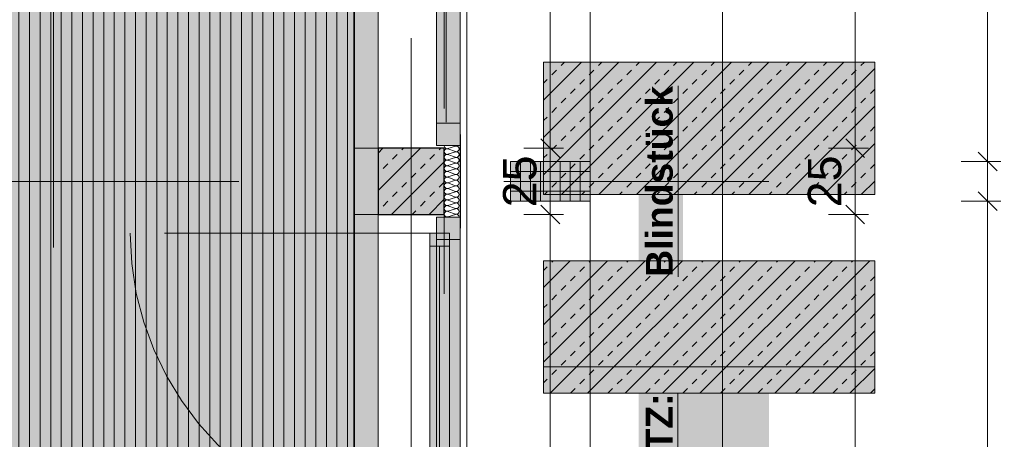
# Model space of a CAD drawing. Header units: metres. Extents: x -111 to 152, y -132 to 99.
# Tile 224 of 256: x -1.48 to 2.24, y -3.67 to -2.09. Entities that reach past the tile are written whole.
import ezdxf

# ---------------------------------------------------------------- set-up
doc = ezdxf.new("R2010")
doc.units = ezdxf.units.M
doc.header["$PDMODE"] = 1
doc.header["$PDSIZE"] = -2
for name, pattern in [('Achsen 01', [5.291531, 3.175, -1.058062, 0.352704, -0.705764]), ('gestrichelt - 01', [2, 1, -1]), ('ISO-07 Punktiert', [0.889, 0.127, -0.762]), ('Raster 01', [2, 1, -1]), ('VW-01 Strichlinie kurz', [2, 1, -1])]:
    doc.linetypes.add(name, pattern=pattern)
doc.layers.get('0').update_dxf_attribs({"lineweight": 25})
for name, color, linetype, lineweight, true_color in [('013_Beton und Stahlbetonarbeiten-000 Sichtbeton-333 Außenstütze', 5, 'Continuous', 5, 0x0000ff), ('013_Beton und Stahlbetonarbeiten-000 Sichtbeton-334 Außenwandöf', 5, 'Continuous', 5, 0x0000ff), ('014_Fassadenarbeiten-000 Aufsicht Betonfertigteile', 7, 'Continuous', 9, 0xc0c0c0), ('014_Fassadenarbeiten-330 mineralische Dämmung', 7, 'Continuous', 9, 0x666666), ('031_Metallbauarbeiten-350 Lamellendecke DS', 7, 'Continuous', 35, 0x666666), ('032_Metallarbeiten-Fenster', 7, 'Continuous', 13, 0x444444), ('AV1-Achsen', 1, 'Achsen 01', 18, 0xff0000), ('AV1-Raster', 7, 'Raster 01', 9, 0xa6a6a6)]:
    doc.layers.add(name, color=color, linetype=linetype, lineweight=lineweight, true_color=true_color)
for name, color, linetype, lineweight in [('013_Beton und Stahlbetonarbeiten-000 Unterzüge', 7, 'ISO-07 Punktiert', 13), ('013_Beton und Stahlbetonarbeiten-330 Außenstützen', 7, 'Continuous', 25), ('014_Fassadenarbeiten-330 Betonfertigteile vertikal', 7, 'Continuous', 9), ('030_Sonnenschutzarbeiten-BLENDSCHUTZ', 7, 'Continuous', 5), ('030_Sonnenschutzarbeiten-BLENDSCHUTZ  Beschriftung', 7, 'Continuous', 5), ('_1.35m (3D)', 7, 'Continuous', 9), ('_EG (2D)', 7, 'Continuous', 9), ('_EG - DS (2D)', 7, 'Continuous', 9), ('_GRU (2D)', 7, 'Continuous', 9), ('_Legende (2D)', 7, 'Continuous', 9), ('Bemaßung-Bemaßung', 7, 'Continuous', 9), ('Keine', 7, 'Continuous', 9)]:
    doc.layers.add(name, color=color, linetype=linetype, lineweight=lineweight)
doc.layers.get('0').freeze()
doc.styles.add('Arial', font='arial.ttf')
doc.styles.add('Arial (bold)', font='arialbd.ttf')
doc.dimstyles.new('COE 50', dxfattribs={"dimtxt": 126.090495, "dimasz": 0.001414, "dimexe": 0.001, "dimexo": 0.01, "dimgap": 0.001, "dimtad": 1, "dimdec": 3, "dimtxsty": 'Arial', "dimblk": 'VW_SLASH-3', "dimblk1": 'VW_SLASH-3', "dimblk2": 'VW_SLASH-3', "dimcen": 0, "dimadec": 3, "dimazin": 0, "dimtfac": 0.8, "dimtdec": 3, "dimtix": 1, "dimtmove": 0, "dimatfit": 0, "dimldrblk": 'VW_SLASH-2', "dimfxl": 0.002, "dimfxlon": 1, "dimfrac": 2, "dimtolj": 1, "dimarcsym": 0})
pattern_1 = [(45, (0, 0), (0.0707107, -0.0707107), [0.025, -0.025])]
pattern_2 = [(-135, (0.03106, -0.03313), (0.0707107, -0.0707107), [])]

# ---------------------------------------------------------------- blocks, each defined once
blk = doc.blocks.new('Group-2')
at = {"layer": 'AV1-Raster'}
for p, q in [((-1.35, -22.95), (-1.35, 1.35)), ((1.35, -2.7), (-40.5, -2.7))]:
    blk.add_line(p, q, dxfattribs=at)
blk = doc.blocks.new('1.35m (3D)')
at = {"layer": 'AV1-Raster', "color": 7}
blk.add_blockref('Group-2', (0, 0), dxfattribs=at)
blk = doc.blocks.new('Blendschutz Beschriftung')
at = {"layer": '030_Sonnenschutzarbeiten-BLENDSCHUTZ  Beschriftung', "color": 254, "linetype": 'Continuous', "transparency": 33554559}
blk.add_solid([(-0.554, -0.1644), (0.554, -0.1644), (-0.554, 0.3267), (0.554, 0.3267)], dxfattribs=at)
at = {"layer": '030_Sonnenschutzarbeiten-BLENDSCHUTZ  Beschriftung', "insert": (-0.554, 0.3002), "char_height": 0.100872, "attachment_point": 1, "line_spacing_factor": 0.967016, "style": 'Arial (bold)'}
blk.add_mtext('{\\LBLENDSCHUTZ:}{\\fArial|b0|i0|c0|p0;\\l\\PBedienung: \\PKugelkette }', dxfattribs=at)
blk = doc.blocks.new('VW_SLASH-3')
at = {"color": 0, "linetype": 'ByBlock', "lineweight": -2, "transparency": 16777216}
blk.add_line((0, 0), (-1, 0), dxfattribs=at)
at = {"color": 0, "linetype": 'Continuous', "lineweight": 15, "transparency": 16777216, "flags": 128}
blk.add_lwpolyline([(0.5, 0.5), (-0.5, -0.5)], dxfattribs=at)
blk = doc.blocks.new('*D35')
at = {"layer": '030_Sonnenschutzarbeiten-BLENDSCHUTZ', "color": 0, "lineweight": -2}
for p, q in [((0.425, -0.24), (0.575, -0.24)), ((0.525, -2.5043), (0.525, -0.3107)), ((0.425, -2.575), (0.575, -2.575))]:
    blk.add_line(p, q, dxfattribs=at)
at = {"layer": 'Defpoints', "color": 0}
for p in [(-0.215, -0.24), (0.525, -0.24), (-0.215, -2.575)]:
    blk.add_point(p, dxfattribs=at)
at = {"layer": '030_Sonnenschutzarbeiten-BLENDSCHUTZ', "color": 0, "lineweight": -2, "xscale": 0.070693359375, "yscale": 0.070693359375, "zscale": 0.070693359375}
for p, rotation in [((0.525, -0.24), 90), ((0.525, -2.575), 270)]:
    blk.add_blockref('VW_SLASH-3', p, dxfattribs=dict(at, rotation=rotation))
at = {"layer": '030_Sonnenschutzarbeiten-BLENDSCHUTZ', "color": 0, "lineweight": 13, "insert": (0.3783, -1.4075), "char_height": 0.12609, "attachment_point": 5, "rotation": 90, "style": 'Arial'}
blk.add_mtext('\\A1;2,33\\S5^ ;', dxfattribs=at)
blk = doc.blocks.new('VW_SLASH-2')
at = {"color": 0, "linetype": 'ByBlock', "lineweight": -2, "transparency": 16777216}
blk.add_line((0, 0), (-1, 0), dxfattribs=at)
at = {"color": 0, "linetype": 'Continuous', "lineweight": 15, "transparency": 16777216, "flags": 128}
blk.add_lwpolyline([(0.5, 0.5), (-0.5, -0.5)], dxfattribs=at)
blk = doc.blocks.new('*D36')
at = {"layer": '030_Sonnenschutzarbeiten-BLENDSCHUTZ', "color": 0, "lineweight": -2}
for p, q in [((0.425, -2.825), (0.575, -2.825)), ((0.525, -5.2043), (0.525, -2.8957)), ((0.425, -5.275), (0.575, -5.275))]:
    blk.add_line(p, q, dxfattribs=at)
at = {"layer": 'Defpoints', "color": 0}
for p in [(-0.215, -2.825), (0.525, -2.825), (-0.215, -5.275)]:
    blk.add_point(p, dxfattribs=at)
at = {"layer": '030_Sonnenschutzarbeiten-BLENDSCHUTZ', "color": 0, "lineweight": -2, "xscale": 0.070693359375, "yscale": 0.070693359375, "zscale": 0.070693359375}
for p, rotation in [((0.525, -2.825), 90), ((0.525, -5.275), 270)]:
    blk.add_blockref('VW_SLASH-3', p, dxfattribs=dict(at, rotation=rotation))
at = {"layer": '030_Sonnenschutzarbeiten-BLENDSCHUTZ', "color": 0, "lineweight": 13, "insert": (0.3992, -4.05), "char_height": 0.12609, "attachment_point": 5, "rotation": 90, "style": 'Arial'}
blk.add_mtext('\\A1;2,45', dxfattribs=at)
blk = doc.blocks.new('*D63')
at = {"layer": '030_Sonnenschutzarbeiten-BLENDSCHUTZ', "color": 0, "lineweight": -2}
for p, q in [((0.525, -2.5043), (0.525, -2.4336)), ((0.425, -2.575), (0.575, -2.575)), ((0.525, -2.575), (0.525, -2.825)), ((0.425, -2.825), (0.575, -2.825)), ((0.525, -2.8957), (0.525, -2.9664))]:
    blk.add_line(p, q, dxfattribs=at)
at = {"layer": 'Defpoints', "color": 0}
for p in [(-0.24, -2.575), (-0.24, -2.825), (0.525, -2.825)]:
    blk.add_point(p, dxfattribs=at)
at = {"layer": '030_Sonnenschutzarbeiten-BLENDSCHUTZ', "color": 0, "lineweight": -2, "xscale": 0.070693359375, "yscale": 0.070693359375, "zscale": 0.070693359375}
for p, rotation in [((0.525, -2.575), 270), ((0.525, -2.825), 90)]:
    blk.add_blockref('VW_SLASH-3', p, dxfattribs=dict(at, rotation=rotation))
at = {"layer": '030_Sonnenschutzarbeiten-BLENDSCHUTZ', "color": 0, "lineweight": 13, "insert": (0.4106, -2.7), "char_height": 0.12609, "attachment_point": 5, "rotation": 90, "style": 'Arial'}
blk.add_mtext('\\A1;25', dxfattribs=at)
blk = doc.blocks.new('*D407')
at = {"layer": 'Bemaßung-Bemaßung', "color": 0, "lineweight": -2}
for p, q in [((2.075, -0.075), (2.225, -0.075)), ((2.175, -2.5543), (2.175, -0.1457)), ((2.075, -2.625), (2.225, -2.625))]:
    blk.add_line(p, q, dxfattribs=at)
at = {"layer": 'Defpoints', "color": 0}
for p in [(0.675, -0.075), (2.175, -0.075), (0.675, -2.625)]:
    blk.add_point(p, dxfattribs=at)
at = {"layer": 'Bemaßung-Bemaßung', "color": 0, "lineweight": -2, "xscale": 0.070693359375, "yscale": 0.070693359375, "zscale": 0.070693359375}
for p, rotation in [((2.175, -0.075), 90), ((2.175, -2.625), 270)]:
    blk.add_blockref('VW_SLASH-3', p, dxfattribs=dict(at, rotation=rotation))
at = {"layer": 'Bemaßung-Bemaßung', "color": 0, "insert": (2.0492, -1.35), "char_height": 0.12609, "attachment_point": 5, "rotation": 90, "style": 'Arial'}
blk.add_mtext('\\A1;2,55', dxfattribs=at)
blk = doc.blocks.new('*D408')
at = {"layer": 'Bemaßung-Bemaßung', "color": 0, "lineweight": -2}
for p, q in [((2.175, -2.5543), (2.175, -2.4836)), ((2.075, -2.625), (2.225, -2.625)), ((2.175, -2.775), (2.175, -2.625)), ((2.075, -2.775), (2.225, -2.775)), ((2.175, -2.8457), (2.175, -2.9164))]:
    blk.add_line(p, q, dxfattribs=at)
at = {"layer": 'Defpoints', "color": 0}
for p in [(0.675, -2.625), (2.175, -2.625), (0.675, -2.775)]:
    blk.add_point(p, dxfattribs=at)
at = {"layer": 'Bemaßung-Bemaßung', "color": 0, "lineweight": -2, "xscale": 0.070693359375, "yscale": 0.070693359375, "zscale": 0.070693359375}
for p, rotation in [((2.175, -2.625), 270), ((2.175, -2.775), 90)]:
    blk.add_blockref('VW_SLASH-3', p, dxfattribs=dict(at, rotation=rotation))
at = {"layer": 'Bemaßung-Bemaßung', "color": 0, "insert": (2.3644, -2.7), "char_height": 0.12609, "attachment_point": 5, "rotation": 90, "style": 'Arial'}
blk.add_mtext('\\A1;15', dxfattribs=at)
blk = doc.blocks.new('*D409')
at = {"layer": 'Bemaßung-Bemaßung', "color": 0, "lineweight": -2}
for p, q in [((2.075, -2.775), (2.225, -2.775)), ((2.175, -5.2543), (2.175, -2.8457)), ((2.075, -5.325), (2.225, -5.325))]:
    blk.add_line(p, q, dxfattribs=at)
at = {"layer": 'Defpoints', "color": 0}
for p in [(0.675, -2.775), (2.175, -2.775), (0.675, -5.325)]:
    blk.add_point(p, dxfattribs=at)
at = {"layer": 'Bemaßung-Bemaßung', "color": 0, "lineweight": -2, "xscale": 0.070693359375, "yscale": 0.070693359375, "zscale": 0.070693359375}
for p, rotation in [((2.175, -2.775), 90), ((2.175, -5.325), 270)]:
    blk.add_blockref('VW_SLASH-3', p, dxfattribs=dict(at, rotation=rotation))
at = {"layer": 'Bemaßung-Bemaßung', "color": 0, "insert": (2.0492, -4.05), "char_height": 0.12609, "attachment_point": 5, "rotation": 90, "style": 'Arial'}
blk.add_mtext('\\A1;2,55', dxfattribs=at)
blk = doc.blocks.new('*D429')
at = {"layer": 'Bemaßung-Bemaßung', "color": 0, "lineweight": -2}
for p, q in [((1.075, -0.125), (1.225, -0.125)), ((1.175, -7.8793), (1.175, -0.1957)), ((1.075, -7.95), (1.225, -7.95))]:
    blk.add_line(p, q, dxfattribs=at)
at = {"layer": 'Defpoints', "color": 0}
for p in [(-2.575, -0.125), (1.175, -0.125), (-1.475, -7.95)]:
    blk.add_point(p, dxfattribs=at)
at = {"layer": 'Bemaßung-Bemaßung', "color": 0, "lineweight": -2, "xscale": 0.070693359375, "yscale": 0.070693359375, "zscale": 0.070693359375}
for p, rotation in [((1.175, -0.125), 90.00000000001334), ((1.175, -7.95), 270.0000000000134)]:
    blk.add_blockref('VW_SLASH-3', p, dxfattribs=dict(at, rotation=rotation))
at = {"layer": 'Bemaßung-Bemaßung', "color": 0, "insert": (1.0283, -4.0375), "char_height": 0.12609, "attachment_point": 5, "rotation": 90, "style": 'Arial'}
blk.add_mtext('\\A1;7,82\\S5^ ;', dxfattribs=at)
blk = doc.blocks.new('*D606')
at = {"layer": 'Bemaßung-Bemaßung', "color": 0, "lineweight": -2}
for p, q in [((1.575, -2.825), (1.725, -2.825)), ((1.675, -2.8957), (1.675, -5.2043)), ((1.575, -5.275), (1.725, -5.275))]:
    blk.add_line(p, q, dxfattribs=at)
at = {"layer": 'Defpoints', "color": 0}
for p in [(-0.125, -2.825), (-0.125, -5.275), (1.675, -5.275)]:
    blk.add_point(p, dxfattribs=at)
at = {"layer": 'Bemaßung-Bemaßung', "color": 0, "lineweight": -2, "xscale": 0.070693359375, "yscale": 0.070693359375, "zscale": 0.070693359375}
for p, rotation in [((1.675, -2.825), 90.00000000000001), ((1.675, -5.275), 270)]:
    blk.add_blockref('VW_SLASH-3', p, dxfattribs=dict(at, rotation=rotation))
at = {"layer": 'Bemaßung-Bemaßung', "color": 0, "insert": (1.5492, -4.05), "char_height": 0.12609, "attachment_point": 5, "rotation": 90, "style": 'Arial'}
blk.add_mtext('\\A1;2,45', dxfattribs=at)
blk = doc.blocks.new('*D607')
at = {"layer": 'Bemaßung-Bemaßung', "color": 0, "lineweight": -2}
for p, q in [((1.675, -2.5043), (1.675, -2.4336)), ((1.575, -2.575), (1.725, -2.575)), ((1.675, -2.575), (1.675, -2.825)), ((1.575, -2.825), (1.725, -2.825)), ((1.675, -2.8957), (1.675, -2.9664))]:
    blk.add_line(p, q, dxfattribs=at)
at = {"layer": 'Defpoints', "color": 0}
for p in [(-0.125, -2.575), (-0.125, -2.825), (1.675, -2.825)]:
    blk.add_point(p, dxfattribs=at)
at = {"layer": 'Bemaßung-Bemaßung', "color": 0, "lineweight": -2, "xscale": 0.070693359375, "yscale": 0.070693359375, "zscale": 0.070693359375}
for p, rotation in [((1.675, -2.575), 270), ((1.675, -2.825), 90)]:
    blk.add_blockref('VW_SLASH-3', p, dxfattribs=dict(at, rotation=rotation))
at = {"layer": 'Bemaßung-Bemaßung', "color": 0, "insert": (1.5606, -2.7), "char_height": 0.12609, "attachment_point": 5, "rotation": 90, "style": 'Arial'}
blk.add_mtext('\\A1;25', dxfattribs=at)
blk = doc.blocks.new('*D608')
at = {"layer": 'Bemaßung-Bemaßung', "color": 0, "lineweight": -2}
for p, q in [((1.575, -0.125), (1.725, -0.125)), ((1.675, -0.1957), (1.675, -2.5043)), ((1.575, -2.575), (1.725, -2.575))]:
    blk.add_line(p, q, dxfattribs=at)
at = {"layer": 'Defpoints', "color": 0}
for p in [(-0.125, -0.125), (-0.125, -2.575), (1.675, -2.575)]:
    blk.add_point(p, dxfattribs=at)
at = {"layer": 'Bemaßung-Bemaßung', "color": 0, "lineweight": -2, "xscale": 0.070693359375, "yscale": 0.070693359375, "zscale": 0.070693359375}
for p, rotation in [((1.675, -0.125), 90.00000000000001), ((1.675, -2.575), 270)]:
    blk.add_blockref('VW_SLASH-3', p, dxfattribs=dict(at, rotation=rotation))
at = {"layer": 'Bemaßung-Bemaßung', "color": 0, "insert": (1.5492, -1.35), "char_height": 0.12609, "attachment_point": 5, "rotation": 90, "style": 'Arial'}
blk.add_mtext('\\A1;2,45', dxfattribs=at)
blk = doc.blocks.new('Group-306')
at = {"layer": '032_Metallarbeiten-Fenster', "linetype": 'Continuous', "lineweight": 0}
for points in [[(0.185, -0.135), (0.185, -0.2), (0.095, -0.2), (0.095, -0.135)], [(0.095, -2.48), (0.185, -2.48), (0.185, -0.2), (0.095, -0.2)], [(0.185, -1.425), (0.185, -1.275), (0.095, -1.275), (0.095, -1.425)], [(0.185, -2.565), (0.185, -2.48), (0.095, -2.48), (0.095, -2.565)]]:
    blk.add_hatch(color=7, dxfattribs=at).paths.add_polyline_path(points)
at = {"layer": '032_Metallarbeiten-Fenster', "color": 7, "lineweight": 18}
for p, q in [((0.1325, -0.2), (0.1325, -1.275)), ((0.1325, -2.4762), (0.1325, -1.425))]:
    blk.add_line(p, q, dxfattribs=at)
at = {"layer": '032_Metallarbeiten-Fenster', "color": 7, "lineweight": 18, "flags": 128}
for points in [[(0.185, -0.135), (0.185, -0.2), (0.095, -0.2), (0.095, -0.135)], [(0.095, -2.48), (0.185, -2.48), (0.185, -0.2), (0.095, -0.2)], [(0.185, -1.425), (0.185, -1.275), (0.095, -1.275), (0.095, -1.425)], [(0.185, -2.565), (0.185, -2.48), (0.095, -2.48), (0.095, -2.565)]]:
    blk.add_lwpolyline(points, close=True, dxfattribs=at)
blk = doc.blocks.new('Group-436')
at = {"layer": '032_Metallarbeiten-Fenster', "linetype": 'Continuous', "lineweight": 0}
for points in [[(0.185, -2.835), (0.185, -2.92), (0.095, -2.92), (0.095, -2.835)], [(0.145, -2.895), (0.145, -2.945), (0.07, -2.945), (0.07, -2.895)], [(0.095, -2.92), (0.185, -2.92), (0.185, -5.18), (0.095, -5.18)], [(0.145, -2.945), (0.145, -3.975), (0.07, -3.975), (0.07, -2.945)], [(0.145, -3.975), (0.145, -4.025), (0.07, -4.025), (0.07, -3.975)], [(0.17, -3.975), (0.17, -4.125), (0.095, -4.125), (0.095, -3.975)], [(0.185, -5.265), (0.185, -5.18), (0.095, -5.18), (0.095, -5.265)]]:
    blk.add_hatch(color=7, dxfattribs=at).paths.add_polyline_path(points)
at = {"layer": '032_Metallarbeiten-Fenster', "color": 7, "linetype": 'gestrichelt - 01', "lineweight": 18, "transparency": 33554687}
blk.add_line((0.07, -2.895), (-1.06, -2.895), dxfattribs=at)
at = {"layer": '032_Metallarbeiten-Fenster', "color": 7, "lineweight": 18}
for p, q in [((0.1075, -2.945), (0.1075, -3.975)), ((0.1262, -5.18), (0.1262, -4.125))]:
    blk.add_line(p, q, dxfattribs=at)
at = {"layer": '032_Metallarbeiten-Fenster', "color": 7, "lineweight": 18, "flags": 128}
for points in [[(0.185, -2.835), (0.185, -2.92), (0.095, -2.92), (0.095, -2.835)], [(0.145, -2.895), (0.145, -2.945), (0.07, -2.945), (0.07, -2.895)], [(0.095, -2.92), (0.185, -2.92), (0.185, -5.18), (0.095, -5.18)], [(0.145, -2.945), (0.145, -3.975), (0.07, -3.975), (0.07, -2.945)], [(0.145, -3.975), (0.145, -4.025), (0.07, -4.025), (0.07, -3.975)], [(0.17, -3.975), (0.17, -4.125), (0.095, -4.125), (0.095, -3.975)], [(0.185, -5.265), (0.185, -5.18), (0.095, -5.18), (0.095, -5.265)]]:
    blk.add_lwpolyline(points, close=True, dxfattribs=at)
at = {"layer": '032_Metallarbeiten-Fenster', "color": 7, "linetype": 'gestrichelt - 01', "lineweight": 18, "transparency": 33554687}
blk.add_arc((0.07, -2.895), 1.13, 180.0004, 270, dxfattribs=at)
blk = doc.blocks.new('Group-438')
at = {"layer": '014_Fassadenarbeiten-330 mineralische Dämmung', "transparency": 33554687, "flags": 128}
for points in [[(15.3239, -23.284, 0.513088), (15.3342, -23.27), (15.3252, -23.242, -1.372995), (15.3456, -23.242), (15.3353, -23.27, 1.372583), (15.3557, -23.27), (15.3467, -23.242, -1.372995), (15.3671, -23.242), (15.3567, -23.27, 1.372583), (15.3771, -23.27)], [(15.3353, -23.27, 1.372583), (15.3557, -23.27), (15.3467, -23.242, -1.372995), (15.3671, -23.242), (15.3567, -23.27, 1.372583), (15.3771, -23.27), (15.3681, -23.242, -1.372995), (15.3885, -23.242), (15.3782, -23.27, 1.372583), (15.3986, -23.27), (15.3896, -23.242, -1.372995), (15.41, -23.242), (15.3996, -23.27, 1.372583), (15.42, -23.27), (15.411, -23.242, -1.372995), (15.4314, -23.242), (15.4211, -23.27, 1.372583), (15.4415, -23.27), (15.4325, -23.242, -1.372995), (15.4529, -23.242), (15.4425, -23.27, 1.372583), (15.4629, -23.27), (15.4539, -23.242, -1.372995), (15.4743, -23.242), (15.464, -23.27, 1.372583), (15.4844, -23.27), (15.4754, -23.242, -1.372995), (15.4958, -23.242), (15.4854, -23.27, 1.372583), (15.5058, -23.27), (15.4968, -23.242, -1.372995), (15.5172, -23.242), (15.5069, -23.27, 1.372583), (15.5273, -23.27), (15.5183, -23.242, -1.372995), (15.5387, -23.242), (15.5283, -23.27, 1.372583), (15.5487, -23.27), (15.5397, -23.242, -1.372995), (15.5601, -23.242), (15.5498, -23.27, 1.372583), (15.5702, -23.27), (15.5612, -23.242, -1.372995), (15.5816, -23.242)], [(15.5283, -23.27, 0.324435), (15.5322, -23.282, 0.324435), (15.5448, -23.282, 0.324435), (15.5487, -23.27), (15.5397, -23.242, -0.324488), (15.5436, -23.23, -0.324488), (15.5562, -23.23, -0.324488), (15.5601, -23.242), (15.5498, -23.27, 0.324435), (15.5537, -23.282, 0.324435), (15.5663, -23.282, 0.324435), (15.5702, -23.27), (15.5612, -23.242, -0.324488), (15.5651, -23.23, -0.324488), (15.5777, -23.23, -0.324488), (15.5816, -23.242), (15.5712, -23.27, 0.324435), (15.5751, -23.282, 0.324435), (15.5877, -23.282, 0.324435), (15.5916, -23.27), (15.5826, -23.242, -0.540253), (15.5939, -23.228)], [(15.5939, -23.2791, -0.225321), (15.5927, -23.27), (15.5939, -23.2667)]]:
    blk.add_lwpolyline(points, format="xyb", dxfattribs=at)
blk = doc.blocks.new('Group-442')
at = {"layer": '014_Fassadenarbeiten-330 mineralische Dämmung', "transparency": 33554687}
blk.add_blockref('Group-438', (0, 0), dxfattribs=at)
blk = doc.blocks.new('Parametric Object-57')
at = {"layer": '014_Fassadenarbeiten-330 mineralische Dämmung', "color": 7, "transparency": 33554687}
blk.add_blockref('Group-442', (0, 0), dxfattribs=at)
at = {"layer": '014_Fassadenarbeiten-330 mineralische Dämmung', "color": 0, "flags": 1}
for tag in ['IFC_UUID', 'instanceID', 'prm0_name', 'prm0_type', 'prm0_value', 'prm1_name', 'prm1_type', 'prm1_value', 'prm2_name', 'prm2_type', 'prm2_value', 'prm3_name', 'prm3_type', 'prm3_value', 'prm4_name', 'prm4_type', 'prm4_value', 'prm5_name', 'prm5_type', 'prm5_value', 'prm6_name', 'prm6_type', 'prm6_value']:
    blk.add_attdef(tag, (0.1225, -2.835), '', height=0.00018, dxfattribs=at)
blk = doc.blocks.new('Legende (2D)')
at = {"layer": 'Keine', "linetype": 'Continuous', "lineweight": 0, "true_color": 0xc0c0c0, "transparency": 33554687}
for points in [[(0.49957, -2.25), (1.74957, -2.25), (1.74957, -2.75), (0.49957, -2.75)], [(0.49957, -3), (1.74957, -3), (1.74957, -3.5), (0.49957, -3.5)]]:
    blk.add_hatch(color=9, dxfattribs=at).paths.add_polyline_path(points)
at = {"layer": 'Keine', "linetype": 'Continuous', "lineweight": 13, "transparency": 33554687}
h = blk.add_hatch(dxfattribs=at)
h.set_pattern_fill('Stahlbeton', color=251, style=0, pattern_type=2)
h.set_pattern_definition(pattern_1)
h.paths.add_polyline_path([(0.49957, -2.25), (1.74957, -2.25), (1.74957, -2.75), (0.49957, -2.75)])
h = blk.add_hatch(dxfattribs=at)
h.set_pattern_fill('Stahlbeton-1', color=251, style=0, pattern_type=2)
h.set_pattern_definition(pattern_2)
h.paths.add_polyline_path([(0.49957, -2.25), (1.74957, -2.25), (1.74957, -2.75), (0.49957, -2.75)])
h = blk.add_hatch(dxfattribs=at)
h.set_pattern_fill('Stahlbeton', color=251, style=0, pattern_type=2)
h.set_pattern_definition(pattern_1)
h.paths.add_polyline_path([(0.49957, -3), (1.74957, -3), (1.74957, -3.5), (0.49957, -3.5)])
h = blk.add_hatch(dxfattribs=at)
h.set_pattern_fill('Stahlbeton-1', color=251, style=0, pattern_type=2)
h.set_pattern_definition(pattern_2)
h.paths.add_polyline_path([(0.49957, -3), (1.74957, -3), (1.74957, -3.5), (0.49957, -3.5)])
at = {"layer": 'Keine', "linetype": 'Continuous', "lineweight": 0, "true_color": 0x0000ff, "transparency": 33554495}
blk.add_hatch(color=5, dxfattribs=at).paths.add_polyline_path([(0.49957, -3.4), (1.74957, -3.4), (1.74957, -3.5), (0.49957, -3.5)])
at = {"layer": 'Keine', "color": 7, "linetype": 'Continuous', "lineweight": 9, "transparency": 33554687, "flags": 128}
for points in [[(0.49957, -2.25), (1.74957, -2.25), (1.74957, -2.75), (0.49957, -2.75)], [(0.49957, -3), (1.74957, -3), (1.74957, -3.5), (0.49957, -3.5)]]:
    blk.add_lwpolyline(points, close=True, dxfattribs=at)
at = {"layer": 'Keine', "color": 7, "linetype": 'Continuous', "lineweight": 9, "transparency": 33554495, "flags": 128}
blk.add_lwpolyline([(0.49957, -3.4), (1.74957, -3.4), (1.74957, -3.5), (0.49957, -3.5)], close=True, dxfattribs=at)
blk = doc.blocks.new('Group-709')
at = {"layer": 'AV1-Achsen'}
blk.add_line((0, -26.5), (0, 4.9), dxfattribs=at)
blk = doc.blocks.new('GRU (2D)')
at = {"layer": 'AV1-Achsen', "color": 7}
blk.add_blockref('Group-709', (0, 0), dxfattribs=at)
blk = doc.blocks.new('EG - DS (2D)')
at = {"layer": '030_Sonnenschutzarbeiten-BLENDSCHUTZ', "linetype": 'Continuous', "lineweight": 0, "transparency": 33554610}
for color, points in [(161, [(-0.125, -2.575), (-0.215, -2.575), (-0.215, -0.24), (-0.125, -0.24)]), (30, [(-0.215, -2.825), (-0.215, -2.575), (-0.125, -2.575), (-0.125, -2.825)]), (161, [(-0.125, -2.825), (-0.215, -2.825), (-0.215, -5.275), (-0.125, -5.275)])]:
    blk.add_hatch(color=color, dxfattribs=at).paths.add_polyline_path(points)
at = {"layer": '031_Metallbauarbeiten-350 Lamellendecke DS', "linetype": 'Continuous', "lineweight": 0, "transparency": 33554508}
blk.add_hatch(color=254, dxfattribs=at).paths.add_polyline_path([(-5.275, -0.215), (-0.215, -0.215), (-0.215, -7.95), (-5.275, -7.95)])
at = {"layer": '031_Metallbauarbeiten-350 Lamellendecke DS', "linetype": 'Continuous', "lineweight": 9, "transparency": 33554508}
h = blk.add_hatch(dxfattribs=at)
h.set_pattern_fill('Lamellendecke', color=252, style=0, pattern_type=2)
h.set_pattern_definition([(90, (0, 0), (0.04, 0), [])])
h.paths.add_polyline_path([(-5.275, -0.215), (-0.215, -0.215), (-0.215, -7.95), (-5.275, -7.95)])
at = {"layer": '030_Sonnenschutzarbeiten-BLENDSCHUTZ', "color": 251, "lineweight": 13, "flags": 128}
for points in [[(-0.125, -2.575), (-0.215, -2.575), (-0.215, -0.24), (-0.125, -0.24)], [(-0.215, -2.825), (-0.215, -2.575), (-0.125, -2.575), (-0.125, -2.825)], [(-0.125, -2.825), (-0.215, -2.825), (-0.215, -5.275), (-0.125, -5.275)]]:
    blk.add_lwpolyline(points, close=True, dxfattribs=at)
at = {"layer": '030_Sonnenschutzarbeiten-BLENDSCHUTZ', "color": 30, "transparency": 33554610}
blk.add_solid([(1.0254, -3.0611), (1.0254, -2.3389), (0.8589, -3.0611), (0.8589, -2.3389)], dxfattribs=at)
blk.add_solid([(1.0254, -3.0611), (1.0254, -2.3389), (0.8589, -3.0611), (0.8589, -2.3389)], dxfattribs=at)
at = {"layer": '031_Metallbauarbeiten-350 Lamellendecke DS', "flags": 128}
blk.add_lwpolyline([(-5.275, -0.215), (-0.215, -0.215), (-0.215, -7.95), (-5.275, -7.95)], close=True, dxfattribs=at)
at = {"layer": '030_Sonnenschutzarbeiten-BLENDSCHUTZ  Beschriftung', "color": 7, "rotation": 90}
blk.add_blockref('Blendschutz Beschriftung', (1.1856, -4.05), dxfattribs=at)
at = {"layer": '030_Sonnenschutzarbeiten-BLENDSCHUTZ', "color": 7, "insert": (0.8858, -2.7), "char_height": 0.100872, "width": 0.722129, "attachment_point": 2, "rotation": 90, "line_spacing_factor": 0.969122, "style": 'Arial (bold)'}
blk.add_mtext('{\\LB}{\\Llindstück }', dxfattribs=at)
at = {"layer": '030_Sonnenschutzarbeiten-BLENDSCHUTZ', "color": 7, "lineweight": 13}
for p1, p2, text, picture, middle in [((-0.215, -2.575), (-0.215, -0.24), '2,33\\S5^ ;', '*D35', (0.3783, -1.4075)), ((-0.215, -5.275), (-0.215, -2.825), '2,45', '*D36', (0.3992, -4.05))]:
    dim = blk.add_aligned_dim(p1=p1, p2=p2, distance=-0.74, text=text, dimstyle='COE 50', override={"dimtxt": 0.12609, "dimasz": 0.070693, "dimexe": 0.05, "dimgap": 0.05, "dimpost": '<>', "dimtxsty": 'Arial', "dimtmove": 2, "dimfxl": 0.1}, dxfattribs=at)
    dim.commit()
    dim.dimension.update_dxf_attribs({"geometry": picture, "text_midpoint": middle})
at = {"layer": '030_Sonnenschutzarbeiten-BLENDSCHUTZ', "color": 251, "lineweight": 13}
dim = blk.add_linear_dim(base=(0.525, -2.825), p1=(-0.24, -2.575), p2=(-0.24, -2.825), angle=270, text='25', dimstyle='COE 50', override={"dimtxt": 0.12609, "dimasz": 0.070693, "dimexe": 0.05, "dimgap": 0.05, "dimpost": '<>', "dimtxsty": 'Arial', "dimtmove": 2, "dimfxl": 0.1}, dxfattribs=at)
dim.commit()
dim.dimension.update_dxf_attribs({"geometry": '*D63', "text_midpoint": (0.4106, -2.7)})
blk = doc.blocks.new('EG (2D)')
at = {"layer": '013_Beton und Stahlbetonarbeiten-330 Außenstützen', "linetype": 'Continuous', "lineweight": 0, "true_color": 0xc0c0c0}
blk.add_hatch(color=9, dxfattribs=at).paths.add_polyline_path([(0.125, -2.575), (-0.125, -2.575), (-0.125, -2.825), (0.125, -2.825)])
at = {"layer": '013_Beton und Stahlbetonarbeiten-330 Außenstützen', "linetype": 'Continuous', "lineweight": 13}
h = blk.add_hatch(dxfattribs=at)
h.set_pattern_fill('Stahlbeton', color=251, style=0, pattern_type=2)
h.set_pattern_definition(pattern_1)
h.paths.add_polyline_path([(0.125, -2.575), (-0.125, -2.575), (-0.125, -2.825), (0.125, -2.825)])
h = blk.add_hatch(dxfattribs=at)
h.set_pattern_fill('Stahlbeton-1', color=251, style=0, pattern_type=2)
h.set_pattern_definition(pattern_2)
h.paths.add_polyline_path([(0.125, -2.575), (-0.125, -2.575), (-0.125, -2.825), (0.125, -2.825)])
at = {"layer": '014_Fassadenarbeiten-330 Betonfertigteile vertikal', "linetype": 'Continuous', "lineweight": 0}
blk.add_hatch(color=9, dxfattribs=at).paths.add_polyline_path([(0.675, -2.625), (0.675, -2.775), (0.375, -2.775), (0.375, -2.625)])
at = {"layer": '014_Fassadenarbeiten-330 Betonfertigteile vertikal', "linetype": 'Continuous', "lineweight": 9}
h = blk.add_hatch(dxfattribs=at)
h.set_pattern_fill('Stahlbetonfertigteil', color=8, style=0, pattern_type=2)
h.set_pattern_definition([(-90, (0, 0), (0.0375, 0), [])])
h.paths.add_polyline_path([(0.675, -2.625), (0.675, -2.775), (0.375, -2.775), (0.375, -2.625)])
at = {"layer": '014_Fassadenarbeiten-330 Betonfertigteile vertikal', "linetype": 'Continuous', "lineweight": 13}
h = blk.add_hatch(dxfattribs=at)
h.set_pattern_fill('Stahlbetonfertigteil-1', color=8, style=0, pattern_type=2)
h.set_pattern_definition([(0, (0, 0), (2e-18, -0.0375), [])])
h.paths.add_polyline_path([(0.675, -2.625), (0.675, -2.775), (0.375, -2.775), (0.375, -2.625)])
at = {"layer": '032_Metallarbeiten-Fenster', "linetype": 'Continuous', "lineweight": 0, "transparency": 33554687}
blk.add_hatch(color=181, dxfattribs=at).paths.add_polyline_path([(0.1843, -2.8769), (0.1843, -2.5231), (0.1863, -2.5231), (0.1863, -2.8769)])
at = {"layer": '013_Beton und Stahlbetonarbeiten-000 Sichtbeton-333 Außenstütze', "color": 30}
blk.add_solid([(-0.125, -2.825), (-0.125, -2.575), (-0.075, -2.775), (-0.075, -2.625)], dxfattribs=at)
at = {"layer": '013_Beton und Stahlbetonarbeiten-000 Sichtbeton-334 Außenwandöf', "color": 30}
for points in [[(0.125, -2.625), (-0.075, -2.625), (0.125, -2.575), (-0.125, -2.575)], [(0.125, -2.825), (-0.125, -2.825), (0.125, -2.775), (-0.075, -2.775)]]:
    blk.add_solid(points, dxfattribs=at)
at = {"layer": '013_Beton und Stahlbetonarbeiten-000 Unterzüge', "linetype": 'VW-01 Strichlinie kurz', "flags": 128}
for points in [[(-0.125, -2.575), (-0.125, -0.125), (0.125, -0.125), (0.125, -2.575)], [(-0.125, -2.575), (-0.125, -0.125), (0.125, -0.125), (0.125, -2.575)], [(-0.125, -5.275), (-0.125, -2.825), (0.125, -2.825), (0.125, -5.275)]]:
    blk.add_lwpolyline(points, close=True, dxfattribs=at)
at = {"layer": '013_Beton und Stahlbetonarbeiten-330 Außenstützen', "flags": 128}
blk.add_lwpolyline([(0.125, -2.575), (-0.125, -2.575), (-0.125, -2.825), (0.125, -2.825)], close=True, dxfattribs=at)
at = {"layer": '014_Fassadenarbeiten-000 Aufsicht Betonfertigteile', "flags": 128}
blk.add_lwpolyline([(0.305, -16.19), (0.21, -16.19), (0.21, -0.01), (0.305, -0.01), (0.305, 0.305), (0.675, 0.675), (0.675, -22.275), (0.305, -21.905)], close=True, dxfattribs=at)
at = {"layer": '014_Fassadenarbeiten-330 Betonfertigteile vertikal', "flags": 128}
blk.add_lwpolyline([(0.675, -2.625), (0.675, -2.775), (0.375, -2.775), (0.375, -2.625)], close=True, dxfattribs=at)
at = {"layer": '032_Metallarbeiten-Fenster', "color": 7, "linetype": 'Continuous', "lineweight": 9, "transparency": 33554687, "flags": 128}
blk.add_lwpolyline([(0.1843, -2.8769), (0.1843, -2.5231), (0.1863, -2.5231), (0.1863, -2.8769)], close=True, dxfattribs=at)
at = {"layer": 'Keine', "color": 9, "linetype": 'Continuous', "lineweight": 13, "flags": 128}
blk.add_lwpolyline([(-39.825, 0.675), (0.675, 0.675), (0.675, -22.275), (-39.825, -22.275)], close=True, dxfattribs=at)
at = {"layer": '014_Fassadenarbeiten-330 mineralische Dämmung', "rotation": 90}
blk.add_blockref('Parametric Object-57', (-23.103, -18.1589), dxfattribs=at)
at = {"layer": '032_Metallarbeiten-Fenster', "color": 7}
for name in ['Group-306', 'Group-436']:
    blk.add_blockref(name, (0, 0), dxfattribs=at)
at = {"layer": 'Bemaßung-Bemaßung'}
for p1, p2, text, override, picture, middle in [((0.675, -2.625), (0.675, -0.075), '2,55', {"dimtxt": 0.12609, "dimasz": 0.070693, "dimexe": 0.05, "dimgap": 0.05, "dimpost": '<>', "dimtxsty": 'Arial', "dimtmove": 2, "dimfxl": 0.1}, '*D407', (2.0492, -1.35)), ((0.675, -2.775), (0.675, -2.625), '15', {"dimtxt": 0.12609, "dimasz": 0.070693, "dimexe": 0.05, "dimgap": 0.05, "dimpost": '<>', "dimtxsty": 'Arial', "dimtix": 0, "dimtmove": 2, "dimfxl": 0.1}, '*D408', (2.3644, -2.7)), ((0.675, -5.325), (0.675, -2.775), '2,55', {"dimtxt": 0.12609, "dimasz": 0.070693, "dimexe": 0.05, "dimgap": 0.05, "dimpost": '<>', "dimtxsty": 'Arial', "dimtmove": 2, "dimfxl": 0.1}, '*D409', (2.0492, -4.05))]:
    dim = blk.add_aligned_dim(p1=p1, p2=p2, distance=-1.5, text=text, dimstyle='COE 50', override=override, dxfattribs=at)
    dim.commit()
    dim.dimension.update_dxf_attribs({"geometry": picture, "text_midpoint": middle})
for base, p1, p2, text, picture, middle in [((1.175, -0.125), (-1.475, -7.95), (-2.575, -0.125), '7,82\\S5^ ;', '*D429', (1.0283, -4.0375)), ((1.675, -2.575), (-0.125, -0.125), (-0.125, -2.575), '2,45', '*D608', (1.5492, -1.35)), ((1.675, -2.825), (-0.125, -2.575), (-0.125, -2.825), '25', '*D607', (1.5606, -2.7)), ((1.675, -5.275), (-0.125, -2.825), (-0.125, -5.275), '2,45', '*D606', (1.5492, -4.05))]:
    dim = blk.add_linear_dim(base=base, p1=p1, p2=p2, angle=270, text=text, dimstyle='COE 50', override={"dimtxt": 0.12609, "dimasz": 0.070693, "dimexe": 0.05, "dimgap": 0.05, "dimpost": '<>', "dimtxsty": 'Arial', "dimtmove": 2, "dimfxl": 0.1}, dxfattribs=at)
    dim.commit()
    dim.dimension.update_dxf_attribs({"geometry": picture, "text_midpoint": middle})

msp = doc.modelspace()

# ---------------------------------------------------------------- block references
at = {"layer": '_1.35m (3D)'}
msp.add_blockref('1.35m (3D)', (0, 0), dxfattribs=at)

# ---------------------------------------------------------------- next in the draw order: block references
at = {"layer": '_EG - DS (2D)'}
msp.add_blockref('EG - DS (2D)', (0, 0), dxfattribs=at)

# ---------------------------------------------------------------- next in the draw order: block references
at = {"layer": '_EG (2D)'}
msp.add_blockref('EG (2D)', (0, 0), dxfattribs=at)

# ---------------------------------------------------------------- next in the draw order: block references
at = {"layer": '_Legende (2D)'}
msp.add_blockref('Legende (2D)', (0, 0), dxfattribs=at)

# ---------------------------------------------------------------- next in the draw order: block references
at = {"layer": '_GRU (2D)'}
msp.add_blockref('GRU (2D)', (0, 0), dxfattribs=at)

doc.saveas('drawing.dxf')
